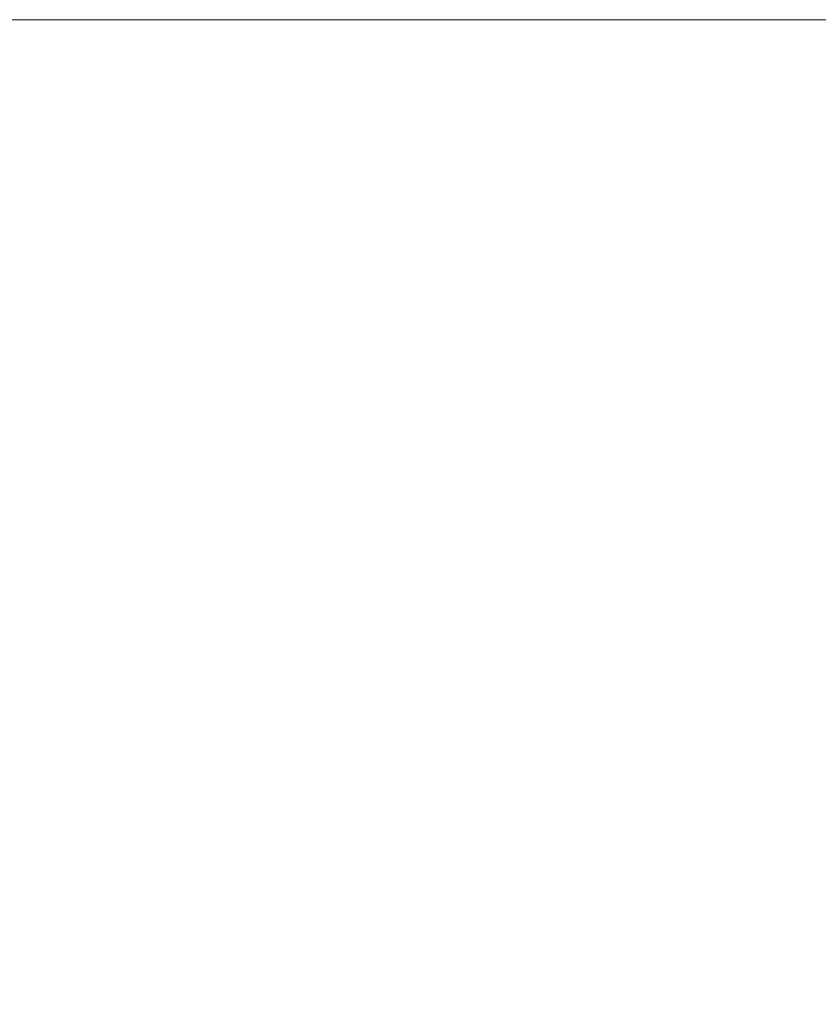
# Model space of a CAD drawing. Header units: centimetres. Extents: x -26 to 27.3, y 37.2 to 39.
# Tile 198 of 256: x -8.0594 to -8.0363, y 38.9717 to 39.0001. Entities that reach past the tile are written whole.
import ezdxf

# ---------------------------------------------------------------- set-up
doc = ezdxf.new("R2010")
doc.units = ezdxf.units.CM
doc.header["$LTSCALE"] = 2.54
doc.layers.add('Lucido design-1', color=7, linetype='Continuous')

# ---------------------------------------------------------------- blocks, each defined once
blk = doc.blocks.new('Gruppo-6-1')
at = {"color": 7, "linetype": 'Continuous', "lineweight": 9}
for points, invisible_edges in [([(27.240266, 39.000065, -349.379592), (27.240266, 39.000112, -349.382667), (-25.859734, 39.000112, -349.382667), (-25.859734, 39.000065, -349.379592)], 8), ([(-25.859734, 39.000112, -349.982667), (-8.042114, 39.000112, -349.600421), (-8.049774, 39.000112, -349.604081)], 9), ([(-25.859734, 39.000112, -349.982667), (-8.026362, 39.000112, -349.594091), (-8.034305, 39.000112, -349.597089)], 9), ([(-25.859734, 39.000112, -349.982667), (-8.057273, 39.000112, -349.608064), (-8.064595, 39.000112, -349.612361)], 9), ([(-8.034305, 39.000112, -349.597089), (-8.042114, 39.000112, -349.600421), (-25.859734, 39.000112, -349.982667)], 10), ([(-8.049774, 39.000112, -349.604081), (-8.057273, 39.000112, -349.608064), (-25.859734, 39.000112, -349.982667)], 10), ([(-25.859734, 39.000112, -349.982667), (-8.010129, 39.000112, -349.58912), (-8.018298, 39.000112, -349.591433)], 9), ([(-25.859734, 39.000112, -349.982667), (-7.993534, 39.000112, -349.585543), (-8.00187, 39.000112, -349.587156)], 9), ([(-8.00187, 39.000112, -349.587156), (-8.010129, 39.000112, -349.58912), (-25.859734, 39.000112, -349.982667)], 10), ([(-8.018298, 39.000112, -349.591433), (-8.026362, 39.000112, -349.594091), (-25.859734, 39.000112, -349.982667)], 10), ([(-25.859734, 39.000112, -349.382667), (9.340266, 39.000112, -349.582667), (-7.959734, 39.000112, -349.582667)], 9), ([(-25.859734, 39.000112, -349.982667), (-25.859734, 39.000112, -349.382667), (-7.976695, 39.000112, -349.583387), (-7.985137, 39.000112, -349.584287)], 10), ([(-7.985137, 39.000112, -349.584287), (-7.993534, 39.000112, -349.585543), (-25.859734, 39.000112, -349.982667)], 10), ([(9.340266, 39.000112, -349.582667), (-25.859734, 39.000112, -349.382667), (27.240266, 39.000112, -349.382667)], 9), ([(-7.959734, 39.000112, -349.582667), (-7.968222, 39.000112, -349.582847), (-25.859734, 39.000112, -349.382667)], 10), ([(-7.968222, 39.000112, -349.582847), (-7.976695, 39.000112, -349.583387), (-25.859734, 39.000112, -349.382667)], 10), ([(27.240266, 39.000065, -373.346355), (27.240266, 39.000112, -373.34943), (-25.859734, 39.000112, -373.34943), (-25.859734, 39.000065, -373.346355)], 8), ([(-25.859734, 39.000112, -373.34943), (-8.042114, 39.000112, -373.567184), (-8.049774, 39.000112, -373.570845)], 9), ([(-25.859734, 39.000112, -373.34943), (9.340266, 39.000112, -373.54943), (-7.959734, 39.000112, -373.54943)], 9), ([(-8.049774, 39.000112, -373.570845), (-8.057273, 39.000112, -373.574827), (-25.859734, 39.000112, -373.34943)], 10), ([(-8.057273, 39.000112, -373.574827), (-8.064595, 39.000112, -373.579124), (-25.859734, 39.000112, -373.34943)], 10), ([(9.340266, 39.000112, -373.54943), (-25.859734, 39.000112, -373.34943), (27.240266, 39.000112, -373.34943)], 9), ([(-7.959734, 39.000112, -373.54943), (-7.968222, 39.000112, -373.54961), (-25.859734, 39.000112, -373.34943)], 10), ([(-25.859734, 39.000112, -373.34943), (-8.034305, 39.000112, -373.563852), (-8.042114, 39.000112, -373.567184)], 9), ([(-25.859734, 39.000112, -373.34943), (-8.018298, 39.000112, -373.558196), (-8.026362, 39.000112, -373.560854)], 9), ([(-25.859734, 39.000112, -373.34943), (-8.00187, 39.000112, -373.553919), (-8.010129, 39.000112, -373.555883)], 9), ([(-8.010129, 39.000112, -373.555883), (-8.018298, 39.000112, -373.558196), (-25.859734, 39.000112, -373.34943)], 10), ([(-8.026362, 39.000112, -373.560854), (-8.034305, 39.000112, -373.563852), (-25.859734, 39.000112, -373.34943)], 10), ([(-25.859734, 39.000112, -373.34943), (-7.985137, 39.000112, -373.55105), (-7.993534, 39.000112, -373.552307)], 9), ([(-7.968222, 39.000112, -373.54961), (-7.976695, 39.000112, -373.55015), (-25.859734, 39.000112, -373.34943)], 10), ([(-7.976695, 39.000112, -373.55015), (-7.985137, 39.000112, -373.55105), (-25.859734, 39.000112, -373.34943)], 10), ([(-7.993534, 39.000112, -373.552307), (-8.00187, 39.000112, -373.553919), (-25.859734, 39.000112, -373.34943)], 10), ([(-25.859734, 39.000065, -349.379592), (-25.859734, 38.999998, -349.378306), (27.240266, 38.999998, -349.378306), (27.240266, 39.000065, -349.379592)], 10), ([(-25.859734, 39.000065, -373.346355), (-25.859734, 38.999998, -373.345069), (27.240266, 38.999998, -373.345069), (27.240266, 39.000065, -373.346355)], 10), ([(27.240266, 38.999851, -349.375446), (27.240266, 38.999998, -349.378306), (-25.859734, 38.999998, -349.378306), (-25.859734, 38.999851, -349.375446)], 10), ([(27.240266, 38.999851, -373.342209), (27.240266, 38.999998, -373.345069), (-25.859734, 38.999998, -373.345069), (-25.859734, 38.999851, -373.342209)], 10), ([(-8.064595, 39.000112, -349.612361), (-8.057273, 39.000112, -349.608064), (-8.055146, 39.000017, -349.61187), (-8.062309, 39.000017, -349.616073)], 14), ([(-8.064595, 39.000112, -373.579124), (-8.057273, 39.000112, -373.574827), (-8.055146, 39.000017, -373.578633), (-8.062309, 39.000017, -373.582836)], 14), ([(-8.062309, 39.000017, -349.616073), (-8.055146, 39.000017, -349.61187), (-8.053131, 38.999751, -349.615478), (-8.060143, 38.999751, -349.619592)], 15), ([(-8.062309, 39.000017, -373.582836), (-8.055146, 39.000017, -373.578633), (-8.053131, 38.999751, -373.582241), (-8.060143, 38.999751, -373.586355)], 15), ([(-8.057273, 39.000112, -349.608064), (-8.049774, 39.000112, -349.604081), (-8.047812, 39.000017, -349.607975), (-8.055146, 39.000017, -349.61187)], 14), ([(-8.057273, 39.000112, -373.574827), (-8.049774, 39.000112, -373.570845), (-8.047812, 39.000017, -373.574738), (-8.055146, 39.000017, -373.578633)], 14), ([(-8.055146, 39.000017, -349.61187), (-8.047812, 39.000017, -349.607975), (-8.045951, 38.999751, -349.611665), (-8.053131, 38.999751, -349.615478)], 15), ([(-8.055146, 39.000017, -373.578633), (-8.047812, 39.000017, -373.574738), (-8.045951, 38.999751, -373.578428), (-8.053131, 38.999751, -373.582241)], 15), ([(-8.049774, 39.000112, -349.604081), (-8.042114, 39.000112, -349.600421), (-8.040318, 39.000017, -349.604394), (-8.047812, 39.000017, -349.607975)], 14), ([(-8.049774, 39.000112, -373.570845), (-8.042114, 39.000112, -373.567184), (-8.040318, 39.000017, -373.571157), (-8.047812, 39.000017, -373.574738)], 14), ([(-8.047812, 39.000017, -349.607975), (-8.040318, 39.000017, -349.604394), (-8.038616, 38.999751, -349.608159), (-8.045951, 38.999751, -349.611665)], 15), ([(-8.047812, 39.000017, -373.574738), (-8.040318, 39.000017, -373.571157), (-8.038616, 38.999751, -373.574923), (-8.045951, 38.999751, -373.578428)], 15), ([(-8.042114, 39.000112, -349.600421), (-8.034305, 39.000112, -349.597089), (-8.032679, 39.000017, -349.601134), (-8.040318, 39.000017, -349.604394)], 14), ([(-8.042114, 39.000112, -373.567184), (-8.034305, 39.000112, -373.563852), (-8.032679, 39.000017, -373.567897), (-8.040318, 39.000017, -373.571157)], 14), ([(-8.040318, 39.000017, -349.604394), (-8.032679, 39.000017, -349.601134), (-8.031139, 38.999751, -349.604969), (-8.038616, 38.999751, -349.608159)], 15), ([(-8.040318, 39.000017, -373.571157), (-8.032679, 39.000017, -373.567897), (-8.031139, 38.999751, -373.571732), (-8.038616, 38.999751, -373.574923)], 15), ([(-25.859734, 38.999851, -349.375446), (-25.859734, 38.999712, -349.373953), (27.240266, 38.999712, -349.373953), (27.240266, 38.999851, -349.375446)], 10), ([(-25.859734, 38.999851, -373.342209), (-25.859734, 38.999712, -373.340716), (27.240266, 38.999712, -373.340716), (27.240266, 38.999851, -373.342209)], 10), ([(27.240266, 38.999465, -349.37131), (27.240266, 38.999712, -349.373953), (-25.859734, 38.999712, -349.373953), (-25.859734, 38.999465, -349.37131)], 10), ([(27.240266, 38.999465, -373.338073), (27.240266, 38.999712, -373.340716), (-25.859734, 38.999712, -373.340716), (-25.859734, 38.999465, -373.338073)], 10), ([(-8.066973, 38.999751, -349.624001), (-8.060143, 38.999751, -349.619592), (-8.057985, 38.999314, -349.623096), (-8.064669, 38.999314, -349.62741)], 15), ([(-8.066973, 38.999751, -373.590764), (-8.060143, 38.999751, -373.586355), (-8.057985, 38.999314, -373.589859), (-8.064669, 38.999314, -373.594173)], 15), ([(-8.060143, 38.999751, -349.619592), (-8.053131, 38.999751, -349.615478), (-8.051124, 38.999314, -349.61907), (-8.057985, 38.999314, -349.623096)], 15), ([(-8.060143, 38.999751, -373.586355), (-8.053131, 38.999751, -373.582241), (-8.051124, 38.999314, -373.585833), (-8.057985, 38.999314, -373.589859)], 15), ([(-8.053131, 38.999751, -349.615478), (-8.045951, 38.999751, -349.611665), (-8.044099, 38.999314, -349.615338), (-8.051124, 38.999314, -349.61907)], 15), ([(-8.053131, 38.999751, -373.582241), (-8.045951, 38.999751, -373.578428), (-8.044099, 38.999314, -373.582101), (-8.051124, 38.999314, -373.585833)], 15), ([(-8.045951, 38.999751, -349.611665), (-8.038616, 38.999751, -349.608159), (-8.036921, 38.999314, -349.611909), (-8.044099, 38.999314, -349.615338)], 15), ([(-8.045951, 38.999751, -373.578428), (-8.038616, 38.999751, -373.574923), (-8.036921, 38.999314, -373.578672), (-8.044099, 38.999314, -373.582101)], 15), ([(-8.038616, 38.999751, -349.608159), (-8.031139, 38.999751, -349.604969), (-8.029605, 38.999314, -349.608787), (-8.036921, 38.999314, -349.611909)], 15), ([(-8.038616, 38.999751, -373.574923), (-8.031139, 38.999751, -373.571732), (-8.029605, 38.999314, -373.57555), (-8.036921, 38.999314, -373.578672)], 15), ([(-25.859734, 38.999465, -349.37131), (-25.859734, 38.999236, -349.369617), (27.240266, 38.999236, -349.369617), (27.240266, 38.999465, -349.37131)], 10), ([(-25.859734, 38.999465, -373.338073), (-25.859734, 38.999236, -373.33638), (27.240266, 38.999236, -373.33638), (27.240266, 38.999465, -373.338073)], 10), ([(27.240266, 38.998907, -349.367189), (27.240266, 38.999236, -349.369617), (-25.859734, 38.999236, -349.369617), (-25.859734, 38.998907, -349.367189)], 10), ([(27.240266, 38.998907, -373.333952), (27.240266, 38.999236, -373.33638), (-25.859734, 38.999236, -373.33638), (-25.859734, 38.998907, -373.333952)], 10), ([(-8.064669, 38.999314, -349.62741), (-8.057985, 38.999314, -349.623096), (-8.055841, 38.998708, -349.626578), (-8.062379, 38.998708, -349.630798)], 15), ([(-8.064669, 38.999314, -373.594173), (-8.057985, 38.999314, -373.589859), (-8.055841, 38.998708, -373.593341), (-8.062379, 38.998708, -373.597561)], 15), ([(-8.057985, 38.999314, -349.623096), (-8.051124, 38.999314, -349.61907), (-8.04913, 38.998708, -349.62264), (-8.055841, 38.998708, -349.626578)], 15), ([(-8.057985, 38.999314, -373.589859), (-8.051124, 38.999314, -373.585833), (-8.04913, 38.998708, -373.589403), (-8.055841, 38.998708, -373.593341)], 15), ([(-8.051124, 38.999314, -349.61907), (-8.044099, 38.999314, -349.615338), (-8.042258, 38.998708, -349.61899), (-8.04913, 38.998708, -349.62264)], 15), ([(-8.051124, 38.999314, -373.585833), (-8.044099, 38.999314, -373.582101), (-8.042258, 38.998708, -373.585753), (-8.04913, 38.998708, -373.589403)], 15), ([(-8.044099, 38.999314, -349.615338), (-8.036921, 38.999314, -349.611909), (-8.035237, 38.998708, -349.615635), (-8.042258, 38.998708, -349.61899)], 15), ([(-8.044099, 38.999314, -373.582101), (-8.036921, 38.999314, -373.578672), (-8.035237, 38.998708, -373.582398), (-8.042258, 38.998708, -373.585753)], 15), ([(-8.036921, 38.999314, -349.611909), (-8.029605, 38.999314, -349.608787), (-8.02808, 38.998708, -349.612581), (-8.035237, 38.998708, -349.615635)], 15), ([(-8.036921, 38.999314, -373.578672), (-8.029605, 38.999314, -373.57555), (-8.02808, 38.998708, -373.579344), (-8.035237, 38.998708, -373.582398)], 15), ([(-25.859734, 38.998907, -349.367189), (-25.859734, 38.998572, -349.365306), (27.240266, 38.998572, -349.365306), (27.240266, 38.998907, -349.367189)], 10), ([(-25.859734, 38.998907, -373.333952), (-25.859734, 38.998572, -373.332069), (27.240266, 38.998572, -373.332069), (27.240266, 38.998907, -373.333952)], 10), ([(27.240266, 38.998177, -349.363092), (27.240266, 38.998572, -349.365306), (-25.859734, 38.998572, -349.365306), (-25.859734, 38.998177, -349.363092)], 10), ([(27.240266, 38.998177, -373.329855), (27.240266, 38.998572, -373.332069), (-25.859734, 38.998572, -373.332069), (-25.859734, 38.998177, -373.329855)], 10), ([(-8.062379, 38.998708, -349.630798), (-8.055841, 38.998708, -349.626578), (-8.053714, 38.997935, -349.630033), (-8.060107, 38.997935, -349.634159)], 15), ([(-8.062379, 38.998708, -373.597561), (-8.055841, 38.998708, -373.593341), (-8.053714, 38.997935, -373.596796), (-8.060107, 38.997935, -373.600922)], 15), ([(-8.055841, 38.998708, -349.626578), (-8.04913, 38.998708, -349.62264), (-8.047151, 38.997935, -349.626182), (-8.053714, 38.997935, -349.630033)], 15), ([(-8.055841, 38.998708, -373.593341), (-8.04913, 38.998708, -373.589403), (-8.047151, 38.997935, -373.592945), (-8.053714, 38.997935, -373.596796)], 15), ([(-8.04913, 38.998708, -349.62264), (-8.042258, 38.998708, -349.61899), (-8.040431, 38.997935, -349.622613), (-8.047151, 38.997935, -349.626182)], 15), ([(-8.04913, 38.998708, -373.589403), (-8.042258, 38.998708, -373.585753), (-8.040431, 38.997935, -373.589376), (-8.047151, 38.997935, -373.592945)], 15), ([(-8.042258, 38.998708, -349.61899), (-8.035237, 38.998708, -349.615635), (-8.033566, 38.997935, -349.619332), (-8.040431, 38.997935, -349.622613)], 15), ([(-8.042258, 38.998708, -373.585753), (-8.035237, 38.998708, -373.582398), (-8.033566, 38.997935, -373.586095), (-8.040431, 38.997935, -373.589376)], 15), ([(-25.859734, 38.998177, -349.363092), (-25.859734, 38.99772, -349.361027), (27.240266, 38.99772, -349.361027), (27.240266, 38.998177, -349.363092)], 10), ([(-25.859734, 38.998177, -373.329855), (-25.859734, 38.99772, -373.32779), (27.240266, 38.99772, -373.32779), (27.240266, 38.998177, -373.329855)], 10), ([(-8.06632, 38.997935, -349.638553), (-8.060107, 38.997935, -349.634159), (-8.057857, 38.996995, -349.637488), (-8.06393, 38.996995, -349.641784)], 15), ([(-8.06632, 38.997935, -373.605316), (-8.060107, 38.997935, -373.600922), (-8.057857, 38.996995, -373.604251), (-8.06393, 38.996995, -373.608547)], 15), ([(-8.060107, 38.997935, -349.634159), (-8.053714, 38.997935, -349.630033), (-8.051607, 38.996995, -349.633455), (-8.057857, 38.996995, -349.637488)], 15), ([(-8.060107, 38.997935, -373.600922), (-8.053714, 38.997935, -373.596796), (-8.051607, 38.996995, -373.600218), (-8.057857, 38.996995, -373.604251)], 15), ([(-8.053714, 38.997935, -349.630033), (-8.047151, 38.997935, -349.626182), (-8.045192, 38.996995, -349.62969), (-8.051607, 38.996995, -349.633455)], 15), ([(-8.053714, 38.997935, -373.596796), (-8.047151, 38.997935, -373.592945), (-8.045192, 38.996995, -373.596453), (-8.051607, 38.996995, -373.600218)], 15), ([(-8.047151, 38.997935, -349.626182), (-8.040431, 38.997935, -349.622613), (-8.038622, 38.996995, -349.626201), (-8.045192, 38.996995, -349.62969)], 15), ([(-8.047151, 38.997935, -373.592945), (-8.040431, 38.997935, -373.589376), (-8.038622, 38.996995, -373.592964), (-8.045192, 38.996995, -373.596453)], 15), ([(-8.040431, 38.997935, -349.622613), (-8.033566, 38.997935, -349.619332), (-8.03191, 38.996995, -349.622994), (-8.038622, 38.996995, -349.626201)], 15), ([(-8.040431, 38.997935, -373.589376), (-8.033566, 38.997935, -373.586095), (-8.03191, 38.996995, -373.589757), (-8.038622, 38.996995, -373.592964)], 15), ([(27.240266, 38.997277, -349.359025), (27.240266, 38.99772, -349.361027), (-25.859734, 38.99772, -349.361027), (-25.859734, 38.997277, -349.359025)], 10), ([(27.240266, 38.997277, -373.325788), (27.240266, 38.99772, -373.32779), (-25.859734, 38.99772, -373.32779), (-25.859734, 38.997277, -373.325788)], 10), ([(-25.859734, 38.997277, -349.359025), (-25.859734, 38.996684, -349.35679), (27.240266, 38.996684, -349.35679), (27.240266, 38.997277, -349.359025)], 10), ([(-25.859734, 38.997277, -373.325788), (-25.859734, 38.996684, -373.323553), (27.240266, 38.996684, -373.323553), (27.240266, 38.997277, -373.325788)], 10), ([(-8.06393, 38.996995, -349.641784), (-8.057857, 38.996995, -349.637488), (-8.055632, 38.995892, -349.64078), (-8.061568, 38.995892, -349.644978)], 15), ([(-8.06393, 38.996995, -373.608547), (-8.057857, 38.996995, -373.604251), (-8.055632, 38.995892, -373.607543), (-8.061568, 38.995892, -373.611741)], 15), ([(-8.057857, 38.996995, -349.637488), (-8.051607, 38.996995, -349.633455), (-8.049524, 38.995892, -349.636838), (-8.055632, 38.995892, -349.64078)], 15), ([(-8.057857, 38.996995, -373.604251), (-8.051607, 38.996995, -373.600218), (-8.049524, 38.995892, -373.603601), (-8.055632, 38.995892, -373.607543)], 15), ([(-8.051607, 38.996995, -349.633455), (-8.045192, 38.996995, -349.62969), (-8.043254, 38.995892, -349.633158), (-8.049524, 38.995892, -349.636838)], 15), ([(-8.051607, 38.996995, -373.600218), (-8.045192, 38.996995, -373.596453), (-8.043254, 38.995892, -373.599921), (-8.049524, 38.995892, -373.603601)], 15), ([(-8.045192, 38.996995, -349.62969), (-8.038622, 38.996995, -349.626201), (-8.036834, 38.995892, -349.629748), (-8.043254, 38.995892, -349.633158)], 15), ([(-8.045192, 38.996995, -373.596453), (-8.038622, 38.996995, -373.592964), (-8.036834, 38.995892, -373.596511), (-8.043254, 38.995892, -373.599921)], 15), ([(-8.038622, 38.996995, -349.626201), (-8.03191, 38.996995, -349.622994), (-8.030274, 38.995892, -349.626614), (-8.036834, 38.995892, -349.629748)], 15), ([(-8.038622, 38.996995, -373.592964), (-8.03191, 38.996995, -373.589757), (-8.030274, 38.995892, -373.593377), (-8.036834, 38.995892, -373.596511)], 15), ([(27.240266, 38.996207, -349.354995), (27.240266, 38.996684, -349.35679), (-25.859734, 38.996684, -349.35679), (-25.859734, 38.996207, -349.354995)], 10), ([(27.240266, 38.996207, -373.321758), (27.240266, 38.996684, -373.323553), (-25.859734, 38.996684, -373.323553), (-25.859734, 38.996207, -373.321758)], 10), ([(-25.859734, 38.996207, -349.354995), (-25.859734, 38.995464, -349.352602), (27.240266, 38.995464, -349.352602), (27.240266, 38.996207, -349.354995)], 10), ([(-25.859734, 38.996207, -373.321758), (-25.859734, 38.995464, -373.319365), (27.240266, 38.995464, -373.319365), (27.240266, 38.996207, -373.321758)], 10), ([(-8.06732, 38.995892, -349.649424), (-8.061568, 38.995892, -349.644978), (-8.059237, 38.994626, -349.64813), (-8.064857, 38.994626, -349.652474)], 15), ([(-8.06732, 38.995892, -373.616187), (-8.061568, 38.995892, -373.611741), (-8.059237, 38.994626, -373.614893), (-8.064857, 38.994626, -373.619237)], 15), ([(-8.061568, 38.995892, -349.644978), (-8.055632, 38.995892, -349.64078), (-8.053437, 38.994626, -349.644028), (-8.059237, 38.994626, -349.64813)], 15), ([(-8.061568, 38.995892, -373.611741), (-8.055632, 38.995892, -373.607543), (-8.053437, 38.994626, -373.610791), (-8.059237, 38.994626, -373.614893)], 15), ([(-8.055632, 38.995892, -349.64078), (-8.049524, 38.995892, -349.636838), (-8.047469, 38.994626, -349.640176), (-8.053437, 38.994626, -349.644028)], 15), ([(-8.055632, 38.995892, -373.607543), (-8.049524, 38.995892, -373.603601), (-8.047469, 38.994626, -373.606939), (-8.053437, 38.994626, -373.610791)], 15), ([(-8.049524, 38.995892, -349.636838), (-8.043254, 38.995892, -349.633158), (-8.041342, 38.994626, -349.636581), (-8.047469, 38.994626, -349.640176)], 15), ([(-8.049524, 38.995892, -373.603601), (-8.043254, 38.995892, -373.599921), (-8.041342, 38.994626, -373.603344), (-8.047469, 38.994626, -373.606939)], 15), ([(-8.043254, 38.995892, -349.633158), (-8.036834, 38.995892, -349.629748), (-8.035068, 38.994626, -349.633249), (-8.041342, 38.994626, -349.636581)], 15), ([(-8.043254, 38.995892, -373.599921), (-8.036834, 38.995892, -373.596511), (-8.035068, 38.994626, -373.600012), (-8.041342, 38.994626, -373.603344)], 15), ([(-8.036834, 38.995892, -349.629748), (-8.030274, 38.995892, -349.626614), (-8.028659, 38.994626, -349.630186), (-8.035068, 38.994626, -349.633249)], 15), ([(-8.036834, 38.995892, -373.596511), (-8.030274, 38.995892, -373.593377), (-8.028659, 38.994626, -373.596949), (-8.035068, 38.994626, -373.600012)], 15), ([(27.240266, 38.994969, -349.35101), (27.240266, 38.995464, -349.352602), (-25.859734, 38.995464, -349.352602), (-25.859734, 38.994969, -349.35101)], 10), ([(27.240266, 38.994969, -373.317773), (27.240266, 38.995464, -373.319365), (-25.859734, 38.995464, -373.319365), (-25.859734, 38.994969, -373.317773)], 10), ([(-25.859734, 38.994969, -349.35101), (-25.859734, 38.994062, -349.348471), (27.240266, 38.994062, -349.348471), (27.240266, 38.994969, -349.35101)], 10), ([(-25.859734, 38.994969, -373.317773), (-25.859734, 38.994062, -373.315234), (27.240266, 38.994062, -373.315234), (27.240266, 38.994969, -373.317773)], 10), ([(-8.064857, 38.994626, -349.652474), (-8.059237, 38.994626, -349.64813), (-8.05694, 38.993202, -349.651235), (-8.062431, 38.993202, -349.655479)], 15), ([(-8.064857, 38.994626, -373.619237), (-8.059237, 38.994626, -373.614893), (-8.05694, 38.993202, -373.617998), (-8.062431, 38.993202, -373.622242)], 15), ([(-8.059237, 38.994626, -349.64813), (-8.053437, 38.994626, -349.644028), (-8.051274, 38.993202, -349.647228), (-8.05694, 38.993202, -349.651235)], 15), ([(-8.059237, 38.994626, -373.614893), (-8.053437, 38.994626, -373.610791), (-8.051274, 38.993202, -373.613991), (-8.05694, 38.993202, -373.617998)], 15), ([(-8.053437, 38.994626, -349.644028), (-8.047469, 38.994626, -349.640176), (-8.045444, 38.993202, -349.643465), (-8.051274, 38.993202, -349.647228)], 15), ([(-8.053437, 38.994626, -373.610791), (-8.047469, 38.994626, -373.606939), (-8.045444, 38.993202, -373.610228), (-8.051274, 38.993202, -373.613991)], 15), ([(-8.047469, 38.994626, -349.640176), (-8.041342, 38.994626, -349.636581), (-8.039459, 38.993202, -349.639952), (-8.045444, 38.993202, -349.643465)], 15), ([(-8.047469, 38.994626, -373.606939), (-8.041342, 38.994626, -373.603344), (-8.039459, 38.993202, -373.606716), (-8.045444, 38.993202, -373.610228)], 15), ([(-8.041342, 38.994626, -349.636581), (-8.035068, 38.994626, -349.633249), (-8.03333, 38.993202, -349.636697), (-8.039459, 38.993202, -349.639952)], 15), ([(-8.041342, 38.994626, -373.603344), (-8.035068, 38.994626, -373.600012), (-8.03333, 38.993202, -373.60346), (-8.039459, 38.993202, -373.606716)], 15), ([(27.240266, 38.993564, -349.347077), (27.240266, 38.994062, -349.348471), (-25.859734, 38.994062, -349.348471), (-25.859734, 38.993564, -349.347077)], 10), ([(27.240266, 38.993564, -373.31384), (27.240266, 38.994062, -373.315234), (-25.859734, 38.994062, -373.315234), (-25.859734, 38.993564, -373.31384)], 10), ([(-25.859734, 38.993564, -349.347077), (-25.859734, 38.992483, -349.344405), (27.240266, 38.992483, -349.344405), (27.240266, 38.993564, -349.347077)], 10), ([(-25.859734, 38.993564, -373.31384), (-25.859734, 38.992483, -373.311168), (27.240266, 38.992483, -373.311168), (27.240266, 38.993564, -373.31384)], 10), ([(-8.062431, 38.993202, -349.655479), (-8.05694, 38.993202, -349.651235), (-8.054683, 38.991622, -349.654287), (-8.060046, 38.991622, -349.658433)], 15), ([(-8.062431, 38.993202, -373.622242), (-8.05694, 38.993202, -373.617998), (-8.054683, 38.991622, -373.62105), (-8.060046, 38.991622, -373.625196)], 15), ([(-8.05694, 38.993202, -349.651235), (-8.051274, 38.993202, -349.647228), (-8.049148, 38.991622, -349.650373), (-8.054683, 38.991622, -349.654287)], 15), ([(-8.05694, 38.993202, -373.617998), (-8.051274, 38.993202, -373.613991), (-8.049148, 38.991622, -373.617136), (-8.054683, 38.991622, -373.62105)], 15), ([(-8.051274, 38.993202, -349.647228), (-8.045444, 38.993202, -349.643465), (-8.043453, 38.991622, -349.646698), (-8.049148, 38.991622, -349.650373)], 15), ([(-8.051274, 38.993202, -373.613991), (-8.045444, 38.993202, -373.610228), (-8.043453, 38.991622, -373.613461), (-8.049148, 38.991622, -373.617136)], 15), ([(-8.045444, 38.993202, -349.643465), (-8.039459, 38.993202, -349.639952), (-8.037607, 38.991622, -349.643267), (-8.043453, 38.991622, -349.646698)], 15), ([(-8.045444, 38.993202, -373.610228), (-8.039459, 38.993202, -373.606716), (-8.037607, 38.991622, -373.61003), (-8.043453, 38.991622, -373.613461)], 15), ([(-8.039459, 38.993202, -349.639952), (-8.03333, 38.993202, -349.636697), (-8.031621, 38.991622, -349.640088), (-8.037607, 38.991622, -349.643267)], 15), ([(-8.039459, 38.993202, -373.606716), (-8.03333, 38.993202, -373.60346), (-8.031621, 38.991622, -373.606851), (-8.037607, 38.991622, -373.61003)], 15), ([(27.240266, 38.991995, -349.343202), (27.240266, 38.992483, -349.344405), (-25.859734, 38.992483, -349.344405), (-25.859734, 38.991995, -349.343202)], 10), ([(27.240266, 38.991995, -373.309965), (27.240266, 38.992483, -373.311168), (-25.859734, 38.992483, -373.311168), (-25.859734, 38.991995, -373.309965)], 10), ([(-25.859734, 38.991995, -349.343202), (-25.859734, 38.990727, -349.340412), (27.240266, 38.990727, -349.340412), (27.240266, 38.991995, -349.343202)], 10), ([(-25.859734, 38.991995, -373.309965), (-25.859734, 38.990727, -373.307175), (27.240266, 38.990727, -373.307175), (27.240266, 38.991995, -373.309965)], 10), ([(-8.065228, 38.991622, -349.662802), (-8.060046, 38.991622, -349.658433), (-8.057705, 38.989888, -349.661331), (-8.062767, 38.989888, -349.665599)], 15), ([(-8.065228, 38.991622, -373.629565), (-8.060046, 38.991622, -373.625196), (-8.057705, 38.989888, -373.628094), (-8.062767, 38.989888, -373.632362)], 15), ([(-8.060046, 38.991622, -349.658433), (-8.054683, 38.991622, -349.654287), (-8.052467, 38.989888, -349.657283), (-8.057705, 38.989888, -349.661331)], 15), ([(-8.060046, 38.991622, -373.625196), (-8.054683, 38.991622, -373.62105), (-8.052467, 38.989888, -373.624046), (-8.057705, 38.989888, -373.628094)], 15), ([(-8.054683, 38.991622, -349.654287), (-8.049148, 38.991622, -349.650373), (-8.047062, 38.989888, -349.65346), (-8.052467, 38.989888, -349.657283)], 15), ([(-8.054683, 38.991622, -373.62105), (-8.049148, 38.991622, -373.617136), (-8.047062, 38.989888, -373.620223), (-8.052467, 38.989888, -373.624046)], 15), ([(-8.049148, 38.991622, -349.650373), (-8.043453, 38.991622, -349.646698), (-8.0415, 38.989888, -349.64987), (-8.047062, 38.989888, -349.65346)], 15), ([(-8.049148, 38.991622, -373.617136), (-8.043453, 38.991622, -373.613461), (-8.0415, 38.989888, -373.616633), (-8.047062, 38.989888, -373.620223)], 15), ([(-8.043453, 38.991622, -349.646698), (-8.037607, 38.991622, -349.643267), (-8.03579, 38.989888, -349.646519), (-8.0415, 38.989888, -349.64987)], 15), ([(-8.043453, 38.991622, -373.613461), (-8.037607, 38.991622, -373.61003), (-8.03579, 38.989888, -373.613282), (-8.0415, 38.989888, -373.616633)], 15), ([(-8.037607, 38.991622, -349.643267), (-8.031621, 38.991622, -349.640088), (-8.029943, 38.989888, -349.643414), (-8.03579, 38.989888, -349.646519)], 15), ([(-8.037607, 38.991622, -373.61003), (-8.031621, 38.991622, -373.606851), (-8.029943, 38.989888, -373.610177), (-8.03579, 38.989888, -373.613282)], 15), ([(27.240266, 38.990264, -349.339392), (27.240266, 38.990727, -349.340412), (-25.859734, 38.990727, -349.340412), (-25.859734, 38.990264, -349.339392)], 10), ([(27.240266, 38.990264, -373.306155), (27.240266, 38.990727, -373.307175), (-25.859734, 38.990727, -373.307175), (-25.859734, 38.990264, -373.306155)], 10), ([(-25.859734, 38.990264, -349.339392), (-25.859734, 38.988799, -349.336499), (27.240266, 38.988799, -349.336499), (27.240266, 38.990264, -349.339392)], 10), ([(-25.859734, 38.990264, -373.306155), (-25.859734, 38.988799, -373.303262), (27.240266, 38.988799, -373.303262), (27.240266, 38.990264, -373.306155)], 10), ([(-8.062767, 38.989888, -349.665599), (-8.057705, 38.989888, -349.661331), (-8.055414, 38.988004, -349.664169), (-8.060357, 38.988004, -349.668337)], 15), ([(-8.062767, 38.989888, -373.632362), (-8.057705, 38.989888, -373.628094), (-8.055414, 38.988004, -373.630932), (-8.060357, 38.988004, -373.6351)], 15), ([(-8.057705, 38.989888, -349.661331), (-8.052467, 38.989888, -349.657283), (-8.050298, 38.988004, -349.660215), (-8.055414, 38.988004, -349.664169)], 15), ([(-8.057705, 38.989888, -373.628094), (-8.052467, 38.989888, -373.624046), (-8.050298, 38.988004, -373.626978), (-8.055414, 38.988004, -373.630932)], 15), ([(-8.052467, 38.989888, -349.657283), (-8.047062, 38.989888, -349.65346), (-8.04502, 38.988004, -349.656482), (-8.050298, 38.988004, -349.660215)], 15), ([(-8.052467, 38.989888, -373.624046), (-8.047062, 38.989888, -373.620223), (-8.04502, 38.988004, -373.623245), (-8.050298, 38.988004, -373.626978)], 15), ([(-8.047062, 38.989888, -349.65346), (-8.0415, 38.989888, -349.64987), (-8.039587, 38.988004, -349.652976), (-8.04502, 38.988004, -349.656482)], 15), ([(-8.047062, 38.989888, -373.620223), (-8.0415, 38.989888, -373.616633), (-8.039587, 38.988004, -373.619739), (-8.04502, 38.988004, -373.623245)], 15), ([(-8.0415, 38.989888, -349.64987), (-8.03579, 38.989888, -349.646519), (-8.034011, 38.988004, -349.649704), (-8.039587, 38.988004, -349.652976)], 15), ([(-8.0415, 38.989888, -373.616633), (-8.03579, 38.989888, -373.613282), (-8.034011, 38.988004, -373.616467), (-8.039587, 38.988004, -373.619739)], 15), ([(27.240266, 38.988373, -349.335655), (27.240266, 38.988799, -349.336499), (-25.859734, 38.988799, -349.336499), (-25.859734, 38.988373, -349.335655)], 10), ([(27.240266, 38.988373, -373.302418), (27.240266, 38.988799, -373.303262), (-25.859734, 38.988799, -373.303262), (-25.859734, 38.988373, -373.302418)], 10), ([(-25.859734, 38.988373, -349.335655), (-25.859734, 38.986703, -349.332673), (27.240266, 38.986703, -349.332673), (27.240266, 38.988373, -349.335655)], 10), ([(-25.859734, 38.988373, -373.302418), (-25.859734, 38.986703, -373.299436), (27.240266, 38.986703, -373.299436), (27.240266, 38.988373, -373.302418)], 10), ([(-8.065118, 38.988004, -349.67271), (-8.060357, 38.988004, -349.668337), (-8.058002, 38.985974, -349.671012), (-8.062652, 38.985974, -349.675284)], 15), ([(-8.065118, 38.988004, -373.639473), (-8.060357, 38.988004, -373.6351), (-8.058002, 38.985974, -373.637775), (-8.062652, 38.985974, -373.642047)], 15), ([(-8.060357, 38.988004, -349.668337), (-8.055414, 38.988004, -349.664169), (-8.053175, 38.985974, -349.666942), (-8.058002, 38.985974, -349.671012)], 15), ([(-8.060357, 38.988004, -373.6351), (-8.055414, 38.988004, -373.630932), (-8.053175, 38.985974, -373.633705), (-8.058002, 38.985974, -373.637775)], 15), ([(-8.055414, 38.988004, -349.664169), (-8.050298, 38.988004, -349.660215), (-8.048179, 38.985974, -349.663081), (-8.053175, 38.985974, -349.666942)], 15), ([(-8.055414, 38.988004, -373.630932), (-8.050298, 38.988004, -373.626978), (-8.048179, 38.985974, -373.629844), (-8.053175, 38.985974, -373.633705)], 15), ([(-8.050298, 38.988004, -349.660215), (-8.04502, 38.988004, -349.656482), (-8.043024, 38.985974, -349.659435), (-8.048179, 38.985974, -349.663081)], 15), ([(-8.050298, 38.988004, -373.626978), (-8.04502, 38.988004, -373.623245), (-8.043024, 38.985974, -373.626198), (-8.048179, 38.985974, -373.629844)], 15), ([(-8.04502, 38.988004, -349.656482), (-8.039587, 38.988004, -349.652976), (-8.037719, 38.985974, -349.656011), (-8.043024, 38.985974, -349.659435)], 15), ([(-8.04502, 38.988004, -373.623245), (-8.039587, 38.988004, -373.619739), (-8.037719, 38.985974, -373.622774), (-8.043024, 38.985974, -373.626198)], 15), ([(-8.039587, 38.988004, -349.652976), (-8.034011, 38.988004, -349.649704), (-8.032273, 38.985974, -349.652815), (-8.037719, 38.985974, -349.656011)], 15), ([(-8.039587, 38.988004, -373.619739), (-8.034011, 38.988004, -373.616467), (-8.032273, 38.985974, -373.619578), (-8.037719, 38.985974, -373.622774)], 15), ([(27.240266, 38.986325, -349.331997), (27.240266, 38.986703, -349.332673), (-25.859734, 38.986703, -349.332673), (-25.859734, 38.986325, -349.331997)], 10), ([(27.240266, 38.986325, -373.29876), (27.240266, 38.986703, -373.299436), (-25.859734, 38.986703, -373.299436), (-25.859734, 38.986325, -373.29876)], 10), ([(-25.859734, 38.986325, -349.331997), (-25.859734, 38.984442, -349.328942), (27.240266, 38.984442, -349.328942), (27.240266, 38.986325, -349.331997)], 10), ([(-25.859734, 38.986325, -373.29876), (-25.859734, 38.984442, -373.295705), (27.240266, 38.984442, -373.295705), (27.240266, 38.986325, -373.29876)], 10), ([(-8.062652, 38.985974, -349.675284), (-8.058002, 38.985974, -349.671012), (-8.055706, 38.983802, -349.673621), (-8.060248, 38.983802, -349.677792)], 15), ([(-8.062652, 38.985974, -373.642047), (-8.058002, 38.985974, -373.637775), (-8.055706, 38.983802, -373.640384), (-8.060248, 38.983802, -373.644555)], 15), ([(-8.058002, 38.985974, -349.671012), (-8.053175, 38.985974, -349.666942), (-8.050992, 38.983802, -349.669646), (-8.055706, 38.983802, -349.673621)], 15), ([(-8.058002, 38.985974, -373.637775), (-8.053175, 38.985974, -373.633705), (-8.050992, 38.983802, -373.636409), (-8.055706, 38.983802, -373.640384)], 15), ([(-8.053175, 38.985974, -349.666942), (-8.048179, 38.985974, -349.663081), (-8.046113, 38.983802, -349.665875), (-8.050992, 38.983802, -349.669646)], 15), ([(-8.053175, 38.985974, -373.633705), (-8.048179, 38.985974, -373.629844), (-8.046113, 38.983802, -373.632638), (-8.050992, 38.983802, -373.636409)], 15), ([(-8.048179, 38.985974, -349.663081), (-8.043024, 38.985974, -349.659435), (-8.041078, 38.983802, -349.662314), (-8.046113, 38.983802, -349.665875)], 15), ([(-8.048179, 38.985974, -373.629844), (-8.043024, 38.985974, -373.626198), (-8.041078, 38.983802, -373.629077), (-8.046113, 38.983802, -373.632638)], 15), ([(-8.043024, 38.985974, -349.659435), (-8.037719, 38.985974, -349.656011), (-8.035897, 38.983802, -349.65897), (-8.041078, 38.983802, -349.662314)], 15), ([(-8.043024, 38.985974, -373.626198), (-8.037719, 38.985974, -373.622774), (-8.035897, 38.983802, -373.625733), (-8.041078, 38.983802, -373.629077)], 15), ([(-8.037719, 38.985974, -349.656011), (-8.032273, 38.985974, -349.652815), (-8.030578, 38.983802, -349.655849), (-8.035897, 38.983802, -349.65897)], 15), ([(-8.037719, 38.985974, -373.622774), (-8.032273, 38.985974, -373.619578), (-8.030578, 38.983802, -373.622612), (-8.035897, 38.983802, -373.625733)], 15), ([(27.240266, 38.984123, -349.328425), (27.240266, 38.984442, -349.328942), (-25.859734, 38.984442, -349.328942), (-25.859734, 38.984123, -349.328425)], 10), ([(27.240266, 38.984123, -373.295188), (27.240266, 38.984442, -373.295705), (-25.859734, 38.984442, -373.295705), (-25.859734, 38.984123, -373.295188)], 10), ([(-25.859734, 38.984123, -349.328425), (-25.859734, 38.98202, -349.325314), (27.240266, 38.98202, -349.325314), (27.240266, 38.984123, -349.328425)], 10), ([(-25.859734, 38.984123, -373.295188), (-25.859734, 38.98202, -373.292077), (27.240266, 38.98202, -373.292077), (27.240266, 38.984123, -373.295188)], 10), ([(-8.064608, 38.983802, -349.682153), (-8.060248, 38.983802, -349.677792), (-8.057909, 38.981491, -349.680233), (-8.062168, 38.981491, -349.684492)], 15), ([(-8.064608, 38.983802, -373.648916), (-8.060248, 38.983802, -373.644555), (-8.057909, 38.981491, -373.646996), (-8.062168, 38.981491, -373.651255)], 15), ([(-8.060248, 38.983802, -349.677792), (-8.055706, 38.983802, -349.673621), (-8.053473, 38.981491, -349.676158), (-8.057909, 38.981491, -349.680233)], 15), ([(-8.060248, 38.983802, -373.644555), (-8.055706, 38.983802, -373.640384), (-8.053473, 38.981491, -373.642921), (-8.057909, 38.981491, -373.646996)], 15), ([(-8.055706, 38.983802, -349.673621), (-8.050992, 38.983802, -349.669646), (-8.048868, 38.981491, -349.672276), (-8.053473, 38.981491, -349.676158)], 15), ([(-8.055706, 38.983802, -373.640384), (-8.050992, 38.983802, -373.636409), (-8.048868, 38.981491, -373.639039), (-8.053473, 38.981491, -373.642921)], 15), ([(-8.050992, 38.983802, -349.669646), (-8.046113, 38.983802, -349.665875), (-8.044103, 38.981491, -349.668592), (-8.048868, 38.981491, -349.672276)], 15), ([(-8.050992, 38.983802, -373.636409), (-8.046113, 38.983802, -373.632638), (-8.044103, 38.981491, -373.635355), (-8.048868, 38.981491, -373.639039)], 15), ([(-8.046113, 38.983802, -349.665875), (-8.041078, 38.983802, -349.662314), (-8.039185, 38.981491, -349.665114), (-8.044103, 38.981491, -349.668592)], 15), ([(-8.046113, 38.983802, -373.632638), (-8.041078, 38.983802, -373.629077), (-8.039185, 38.981491, -373.631877), (-8.044103, 38.981491, -373.635355)], 15), ([(-8.041078, 38.983802, -349.662314), (-8.035897, 38.983802, -349.65897), (-8.034125, 38.981491, -349.661848), (-8.039185, 38.981491, -349.665114)], 15), ([(-8.041078, 38.983802, -373.629077), (-8.035897, 38.983802, -373.625733), (-8.034125, 38.981491, -373.628611), (-8.039185, 38.981491, -373.631877)], 15), ([(27.240266, 38.981771, -349.324944), (27.240266, 38.98202, -349.325314), (-25.859734, 38.98202, -349.325314), (-25.859734, 38.981771, -349.324944)], 10), ([(27.240266, 38.981771, -373.291708), (27.240266, 38.98202, -373.292077), (-25.859734, 38.98202, -373.292077), (-25.859734, 38.981771, -373.291708)], 10), ([(-25.859734, 38.981771, -349.324944), (-25.859734, 38.979443, -349.321794), (27.240266, 38.979443, -349.321794), (27.240266, 38.981771, -349.324944)], 10), ([(-25.859734, 38.981771, -373.291708), (-25.859734, 38.979443, -373.288557), (27.240266, 38.979443, -373.288557), (27.240266, 38.981771, -373.291708)], 10), ([(-8.062168, 38.981491, -349.684492), (-8.057909, 38.981491, -349.680233), (-8.055639, 38.979046, -349.6826), (-8.0598, 38.979046, -349.686761)], 15), ([(-8.062168, 38.981491, -373.651255), (-8.057909, 38.981491, -373.646996), (-8.055639, 38.979046, -373.649363), (-8.0598, 38.979046, -373.653524)], 15), ([(-8.057909, 38.981491, -349.680233), (-8.053473, 38.981491, -349.676158), (-8.051306, 38.979046, -349.67862), (-8.055639, 38.979046, -349.6826)], 15), ([(-8.057909, 38.981491, -373.646996), (-8.053473, 38.981491, -373.642921), (-8.051306, 38.979046, -373.645383), (-8.055639, 38.979046, -373.649363)], 15), ([(-8.053473, 38.981491, -349.676158), (-8.048868, 38.981491, -349.672276), (-8.046808, 38.979046, -349.674827), (-8.051306, 38.979046, -349.67862)], 15), ([(-8.053473, 38.981491, -373.642921), (-8.048868, 38.981491, -373.639039), (-8.046808, 38.979046, -373.641591), (-8.051306, 38.979046, -373.645383)], 15), ([(-8.048868, 38.981491, -349.672276), (-8.044103, 38.981491, -349.668592), (-8.042152, 38.979046, -349.671229), (-8.046808, 38.979046, -349.674827)], 15), ([(-8.048868, 38.981491, -373.639039), (-8.044103, 38.981491, -373.635355), (-8.042152, 38.979046, -373.637992), (-8.046808, 38.979046, -373.641591)], 15), ([(-8.044103, 38.981491, -349.668592), (-8.039185, 38.981491, -349.665114), (-8.037349, 38.979046, -349.667832), (-8.042152, 38.979046, -349.671229)], 15), ([(-8.044103, 38.981491, -373.635355), (-8.039185, 38.981491, -373.631877), (-8.037349, 38.979046, -373.634595), (-8.042152, 38.979046, -373.637992)], 15), ([(-8.039185, 38.981491, -349.665114), (-8.034125, 38.981491, -349.661848), (-8.032405, 38.979046, -349.664641), (-8.037349, 38.979046, -349.667832)], 15), ([(-8.039185, 38.981491, -373.631877), (-8.034125, 38.981491, -373.628611), (-8.032405, 38.979046, -373.631404), (-8.037349, 38.979046, -373.634595)], 15), ([(27.240266, 38.979272, -349.321563), (27.240266, 38.979443, -349.321794), (-25.859734, 38.979443, -349.321794), (-25.859734, 38.979272, -349.321563)], 10), ([(27.240266, 38.979272, -373.288326), (27.240266, 38.979443, -373.288557), (-25.859734, 38.979443, -373.288557), (-25.859734, 38.979272, -373.288326)], 10), ([(-25.859734, 38.979272, -349.321563), (-25.859734, 38.976714, -349.31839), (27.240266, 38.976714, -349.31839), (27.240266, 38.979272, -349.321563)], 10), ([(-25.859734, 38.979272, -373.288326), (-25.859734, 38.976714, -373.285153), (27.240266, 38.976714, -373.285153), (27.240266, 38.979272, -373.288326)], 10), ([(-8.06378, 38.979046, -349.691094), (-8.0598, 38.979046, -349.686761), (-8.057508, 38.976471, -349.688957), (-8.061398, 38.976471, -349.693191)], 15), ([(-8.06378, 38.979046, -373.657857), (-8.0598, 38.979046, -373.653524), (-8.057508, 38.976471, -373.65572), (-8.061398, 38.976471, -373.659954)], 15), ([(-8.0598, 38.979046, -349.686761), (-8.055639, 38.979046, -349.6826), (-8.053443, 38.976471, -349.684892), (-8.057508, 38.976471, -349.688957)], 15), ([(-8.0598, 38.979046, -373.653524), (-8.055639, 38.979046, -373.649363), (-8.053443, 38.976471, -373.651655), (-8.057508, 38.976471, -373.65572)], 15), ([(-8.055639, 38.979046, -349.6826), (-8.051306, 38.979046, -349.67862), (-8.049209, 38.976471, -349.681003), (-8.053443, 38.976471, -349.684892)], 15), ([(-8.055639, 38.979046, -373.649363), (-8.051306, 38.979046, -373.645383), (-8.049209, 38.976471, -373.647766), (-8.053443, 38.976471, -373.651655)], 15), ([(-8.051306, 38.979046, -349.67862), (-8.046808, 38.979046, -349.674827), (-8.044814, 38.976471, -349.677297), (-8.049209, 38.976471, -349.681003)], 15), ([(-8.051306, 38.979046, -373.645383), (-8.046808, 38.979046, -373.641591), (-8.044814, 38.976471, -373.64406), (-8.049209, 38.976471, -373.647766)], 15), ([(-8.046808, 38.979046, -349.674827), (-8.042152, 38.979046, -349.671229), (-8.040265, 38.976471, -349.673781), (-8.044814, 38.976471, -349.677297)], 15), ([(-8.046808, 38.979046, -373.641591), (-8.042152, 38.979046, -373.637992), (-8.040265, 38.976471, -373.640544), (-8.044814, 38.976471, -373.64406)], 15), ([(-8.042152, 38.979046, -349.671229), (-8.037349, 38.979046, -349.667832), (-8.035571, 38.976471, -349.670461), (-8.040265, 38.976471, -349.673781)], 15), ([(-8.042152, 38.979046, -373.637992), (-8.037349, 38.979046, -373.634595), (-8.035571, 38.976471, -373.637224), (-8.040265, 38.976471, -373.640544)], 15), ([(-8.037349, 38.979046, -349.667832), (-8.032405, 38.979046, -349.664641), (-8.030741, 38.976471, -349.667344), (-8.035571, 38.976471, -349.670461)], 15), ([(-8.037349, 38.979046, -373.634595), (-8.032405, 38.979046, -373.631404), (-8.030741, 38.976471, -373.634107), (-8.035571, 38.976471, -373.637224)], 15), ([(27.240266, 38.976631, -349.318286), (27.240266, 38.976714, -349.31839), (-25.859734, 38.976714, -349.31839), (-25.859734, 38.976631, -349.318286)], 10), ([(27.240266, 38.976631, -373.285049), (27.240266, 38.976714, -373.285153), (-25.859734, 38.976714, -373.285153), (-25.859734, 38.976631, -373.285049)], 10), ([(-25.859734, 38.976631, -349.318286), (-25.859734, 38.973851, -349.31512), (27.240266, 38.973851, -349.31512), (27.240266, 38.976631, -349.318286)], 10), ([(-25.859734, 38.976631, -373.285049), (-25.859734, 38.973851, -373.281883), (27.240266, 38.973851, -373.281883), (27.240266, 38.976631, -373.285049)], 10), ([(-8.065103, 38.976471, -349.697587), (-8.061398, 38.976471, -349.693191), (-8.059098, 38.973772, -349.695215), (-8.06272, 38.973772, -349.699511)], 15), ([(-8.065103, 38.976471, -373.66435), (-8.061398, 38.976471, -373.659954), (-8.059098, 38.973772, -373.661978), (-8.06272, 38.973772, -373.666274)], 15), ([(-8.061398, 38.976471, -349.693191), (-8.057508, 38.976471, -349.688957), (-8.055297, 38.973772, -349.691077), (-8.059098, 38.973772, -349.695215)], 15), ([(-8.061398, 38.976471, -373.659954), (-8.057508, 38.976471, -373.65572), (-8.055297, 38.973772, -373.65784), (-8.059098, 38.973772, -373.661978)], 15), ([(-8.057508, 38.976471, -349.688957), (-8.053443, 38.976471, -349.684892), (-8.051324, 38.973772, -349.687104), (-8.055297, 38.973772, -349.691077)], 15), ([(-8.057508, 38.976471, -373.65572), (-8.053443, 38.976471, -373.651655), (-8.051324, 38.973772, -373.653867), (-8.055297, 38.973772, -373.65784)], 15), ([(-8.053443, 38.976471, -349.684892), (-8.049209, 38.976471, -349.681003), (-8.047185, 38.973772, -349.683302), (-8.051324, 38.973772, -349.687104)], 15), ([(-8.053443, 38.976471, -373.651655), (-8.049209, 38.976471, -373.647766), (-8.047185, 38.973772, -373.650066), (-8.051324, 38.973772, -373.653867)], 15), ([(-8.049209, 38.976471, -349.681003), (-8.044814, 38.976471, -349.677297), (-8.042889, 38.973772, -349.67968), (-8.047185, 38.973772, -349.683302)], 15), ([(-8.049209, 38.976471, -373.647766), (-8.044814, 38.976471, -373.64406), (-8.042889, 38.973772, -373.646444), (-8.047185, 38.973772, -373.650066)], 15), ([(-8.044814, 38.976471, -349.677297), (-8.040265, 38.976471, -349.673781), (-8.038443, 38.973772, -349.676244), (-8.042889, 38.973772, -349.67968)], 15), ([(-8.044814, 38.976471, -373.64406), (-8.040265, 38.976471, -373.640544), (-8.038443, 38.973772, -373.643007), (-8.042889, 38.973772, -373.646444)], 15), ([(-8.040265, 38.976471, -349.673781), (-8.035571, 38.976471, -349.670461), (-8.033856, 38.973772, -349.672999), (-8.038443, 38.973772, -349.676244)], 15), ([(-8.040265, 38.976471, -373.640544), (-8.035571, 38.976471, -373.637224), (-8.033856, 38.973772, -373.639762), (-8.038443, 38.973772, -373.643007)], 15), ([(-25.859734, 38.973851, -349.31512), (-25.859734, 38.973839, -349.315108), (27.240266, 38.973839, -349.315108), (27.240266, 38.973851, -349.31512)], 10), ([(-25.859734, 38.973851, -373.281883), (-25.859734, 38.973839, -373.281871), (27.240266, 38.973839, -373.281871), (27.240266, 38.973851, -373.281883)], 10), ([(27.240266, 38.970937, -349.31207), (27.240266, 38.973839, -349.315108), (-25.859734, 38.973839, -349.315108), (-25.859734, 38.970937, -349.31207)], 10), ([(27.240266, 38.970937, -373.278833), (27.240266, 38.973839, -373.281871), (-25.859734, 38.973839, -373.281871), (-25.859734, 38.970937, -373.278833)], 10), ([(-8.06272, 38.973772, -349.699511), (-8.059098, 38.973772, -349.695215), (-8.056885, 38.970952, -349.697163), (-8.060426, 38.970952, -349.701363)], 15), ([(-8.06272, 38.973772, -373.666274), (-8.059098, 38.973772, -373.661978), (-8.056885, 38.970952, -373.663926), (-8.060426, 38.970952, -373.668126)], 15), ([(-8.059098, 38.973772, -349.695215), (-8.055297, 38.973772, -349.691077), (-8.053169, 38.970952, -349.693117), (-8.056885, 38.970952, -349.697163)], 15), ([(-8.059098, 38.973772, -373.661978), (-8.055297, 38.973772, -373.65784), (-8.053169, 38.970952, -373.65988), (-8.056885, 38.970952, -373.663926)], 15), ([(-8.055297, 38.973772, -349.691077), (-8.051324, 38.973772, -349.687104), (-8.049284, 38.970952, -349.689232), (-8.053169, 38.970952, -349.693117)], 15), ([(-8.055297, 38.973772, -373.65784), (-8.051324, 38.973772, -373.653867), (-8.049284, 38.970952, -373.655995), (-8.053169, 38.970952, -373.65988)], 15), ([(-8.051324, 38.973772, -349.687104), (-8.047185, 38.973772, -349.683302), (-8.045238, 38.970952, -349.685515), (-8.049284, 38.970952, -349.689232)], 15), ([(-8.051324, 38.973772, -373.653867), (-8.047185, 38.973772, -373.650066), (-8.045238, 38.970952, -373.652278), (-8.049284, 38.970952, -373.655995)], 15), ([(-8.047185, 38.973772, -349.683302), (-8.042889, 38.973772, -349.67968), (-8.041037, 38.970952, -349.681974), (-8.045238, 38.970952, -349.685515)], 15), ([(-8.047185, 38.973772, -373.650066), (-8.042889, 38.973772, -373.646444), (-8.041037, 38.970952, -373.648737), (-8.045238, 38.970952, -373.652278)], 15), ([(-8.042889, 38.973772, -349.67968), (-8.038443, 38.973772, -349.676244), (-8.036691, 38.970952, -349.678614), (-8.041037, 38.970952, -349.681974)], 15), ([(-8.042889, 38.973772, -373.646444), (-8.038443, 38.973772, -373.643007), (-8.036691, 38.970952, -373.645377), (-8.041037, 38.970952, -373.648737)], 15), ([(-8.038443, 38.973772, -349.676244), (-8.033856, 38.973772, -349.672999), (-8.032205, 38.970952, -349.675442), (-8.036691, 38.970952, -349.678614)], 15), ([(-8.038443, 38.973772, -373.643007), (-8.033856, 38.973772, -373.639762), (-8.032205, 38.970952, -373.642205), (-8.036691, 38.970952, -373.645377)], 15)]:
    blk.add_3dface(points, dxfattribs=dict(at, invisible_edges=invisible_edges))

msp = doc.modelspace()

# ---------------------------------------------------------------- block references
at = {"layer": 'Lucido design-1', "color": 7}
msp.add_blockref('Gruppo-6-1', (0, 0), dxfattribs=at)

doc.saveas('drawing.dxf')
